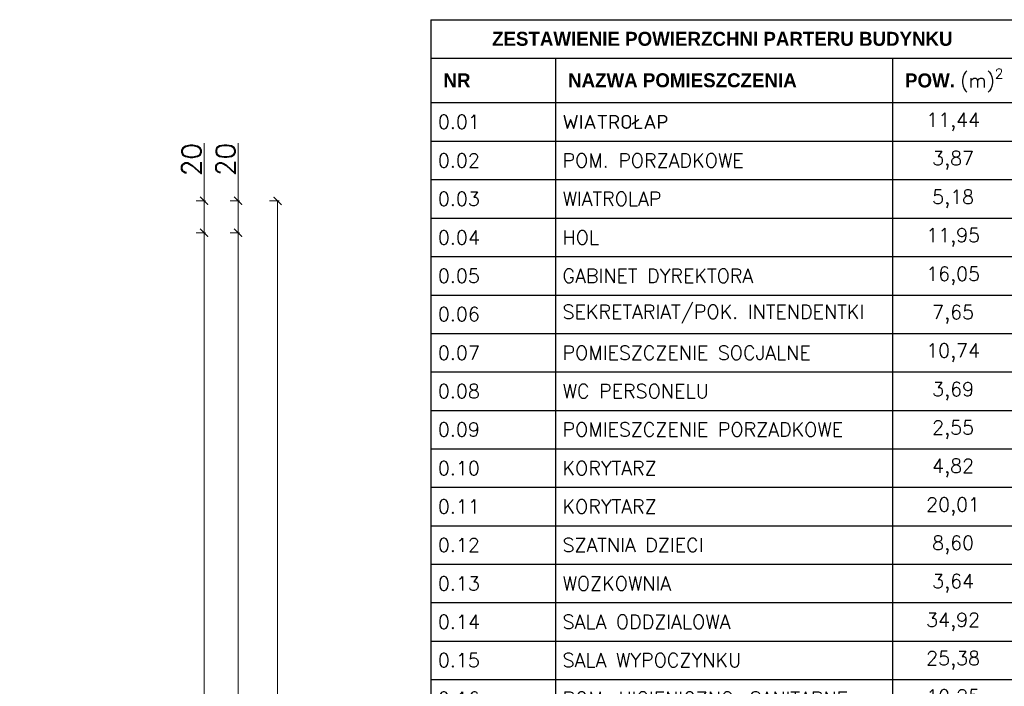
# Model space of a CAD drawing. Header units: millimetres. Extents: x -740 to 33545, y -26688 to 22494.
# Tile 219 of 256: x 11976 to 12592, y 11091 to 11508. Entities that reach past the tile are written whole.
import ezdxf

# ---------------------------------------------------------------- set-up
doc = ezdxf.new("R2010")
doc.units = ezdxf.units.MM
doc.header["$MEASUREMENT"] = 0
doc.layers.get('Defpoints').update_dxf_attribs({"color": 252})
doc.layers.add('D-opis', color=252, linetype='Continuous')
doc.layers.add('wymiarowanie', color=252, linetype='Continuous', lineweight=9)
doc.styles.add('styl2', font='simplex.shx')
doc.dimstyles.new('Skala 1-50', dxfattribs={"dimtxt": 12, "dimasz": 5, "dimexe": 1, "dimexo": 1, "dimgap": 1.5, "dimtad": 1, "dimdec": 1, "dimrnd": 0.5, "dimtxsty": 'styl2', "dimblk": 'ARCHTICK', "dimcen": 5, "dimadec": 0, "dimazin": 0, "dimtfac": 1, "dimtdec": 1, "dimtmove": 1, "dimatfit": 3, "dimldrblk": 'ARCHTICK', "dimfxl": 0, "dimlwd": -1, "dimlwe": -1, "dimarcsym": 0})

# ---------------------------------------------------------------- blocks, each defined once
blk = doc.blocks.new('*T942')
at = {"layer": 'D-opis', "color": 0, "linetype": 'ByBlock', "lineweight": -2}
for p, q in [((0, 0), (77.93, 0)), ((0, 0), (0, -24.03)), ((77.93, 0), (288.74, 0)), ((288.74, 0), (364.58, 0)), ((364.58, 0), (500, 0)), ((364.58, 0), (364.58, -24.03)), ((500, 0), (500, -24.03)), ((0, -24.03), (77.93, -24.03)), ((0, -24.03), (0, -51.89)), ((77.93, -24.03), (288.74, -24.03)), ((77.93, -24.03), (77.93, -51.89)), ((288.74, -24.03), (364.58, -24.03)), ((288.74, -24.03), (288.74, -51.89)), ((364.58, -24.03), (500, -24.03)), ((364.58, -24.03), (364.58, -51.89)), ((500, -24.03), (500, -51.89)), ((0, -51.89), (77.93, -51.89)), ((0, -51.89), (0, -75.96)), ((77.93, -51.89), (288.74, -51.89)), ((77.93, -51.89), (77.93, -75.96)), ((288.74, -51.89), (364.58, -51.89)), ((288.74, -51.89), (288.74, -75.96)), ((364.58, -51.89), (500, -51.89)), ((364.58, -51.89), (364.58, -75.96)), ((500, -51.89), (500, -75.96)), ((0, -75.96), (77.93, -75.96)), ((0, -75.96), (0, -100.03)), ((77.93, -75.96), (288.74, -75.96)), ((77.93, -75.96), (77.93, -100.03)), ((288.74, -75.96), (364.58, -75.96)), ((288.74, -75.96), (288.74, -100.03)), ((364.58, -75.96), (500, -75.96)), ((364.58, -75.96), (364.58, -100.03)), ((500, -75.96), (500, -100.03)), ((0, -100.03), (77.93, -100.03)), ((0, -100.03), (0, -124.1)), ((77.93, -100.03), (288.74, -100.03)), ((77.93, -100.03), (77.93, -124.1)), ((288.74, -100.03), (364.58, -100.03)), ((288.74, -100.03), (288.74, -124.1)), ((364.58, -100.03), (500, -100.03)), ((364.58, -100.03), (364.58, -124.1)), ((500, -100.03), (500, -124.1)), ((0, -124.1), (77.93, -124.1)), ((0, -124.1), (0, -148.18)), ((77.93, -124.1), (288.74, -124.1)), ((77.93, -124.1), (77.93, -148.18)), ((288.74, -124.1), (364.58, -124.1)), ((288.74, -124.1), (288.74, -148.18)), ((364.58, -124.1), (500, -124.1)), ((364.58, -124.1), (364.58, -148.18)), ((500, -124.1), (500, -148.18)), ((0, -148.18), (77.93, -148.18)), ((0, -148.18), (0, -172.21)), ((77.93, -148.18), (288.74, -148.18)), ((77.93, -148.18), (77.93, -172.21)), ((288.74, -148.18), (364.58, -148.18)), ((288.74, -148.18), (288.74, -172.21)), ((364.58, -148.18), (500, -148.18)), ((364.58, -148.18), (364.58, -172.21)), ((500, -148.18), (500, -172.21)), ((0, -172.21), (77.93, -172.21)), ((0, -172.21), (0, -196.32)), ((77.93, -172.21), (288.74, -172.21)), ((77.93, -172.21), (77.93, -196.32)), ((288.74, -172.21), (364.58, -172.21)), ((288.74, -172.21), (288.74, -196.32)), ((364.58, -172.21), (500, -172.21)), ((364.58, -172.21), (364.58, -196.32)), ((500, -172.21), (500, -196.32)), ((0, -196.32), (77.93, -196.32)), ((0, -196.32), (0, -220.35)), ((77.93, -196.32), (288.74, -196.32)), ((77.93, -196.32), (77.93, -220.35)), ((288.74, -196.32), (364.58, -196.32)), ((288.74, -196.32), (288.74, -220.35)), ((364.58, -196.32), (500, -196.32)), ((364.58, -196.32), (364.58, -220.35)), ((500, -196.32), (500, -220.35)), ((0, -220.35), (77.93, -220.35)), ((0, -220.35), (0, -244.38)), ((77.93, -220.35), (288.74, -220.35)), ((77.93, -220.35), (77.93, -244.38)), ((288.74, -220.35), (364.58, -220.35)), ((288.74, -220.35), (288.74, -244.38)), ((364.58, -220.35), (500, -220.35)), ((364.58, -220.35), (364.58, -244.38)), ((500, -220.35), (500, -244.38)), ((0, -244.38), (77.93, -244.38)), ((0, -244.38), (0, -268.41)), ((77.93, -244.38), (288.74, -244.38)), ((77.93, -244.38), (77.93, -268.41)), ((288.74, -244.38), (364.58, -244.38)), ((288.74, -244.38), (288.74, -268.41)), ((364.58, -244.38), (500, -244.38)), ((364.58, -244.38), (364.58, -268.41)), ((500, -244.38), (500, -268.41)), ((0, -268.41), (77.93, -268.41)), ((0, -268.41), (0, -292.44)), ((77.93, -268.41), (288.74, -268.41)), ((77.93, -268.41), (77.93, -292.44)), ((288.74, -268.41), (364.58, -268.41)), ((288.74, -268.41), (288.74, -292.44)), ((364.58, -268.41), (500, -268.41)), ((364.58, -268.41), (364.58, -292.44)), ((500, -268.41), (500, -292.44)), ((0, -292.44), (77.93, -292.44)), ((0, -292.44), (0, -316.55)), ((77.93, -292.44), (288.74, -292.44)), ((77.93, -292.44), (77.93, -316.55)), ((288.74, -292.44), (364.58, -292.44)), ((288.74, -292.44), (288.74, -316.55)), ((364.58, -292.44), (500, -292.44)), ((364.58, -292.44), (364.58, -316.55)), ((500, -292.44), (500, -316.55)), ((0, -316.55), (77.93, -316.55)), ((0, -316.55), (0, -340.58)), ((77.93, -316.55), (288.74, -316.55)), ((77.93, -316.55), (77.93, -340.58)), ((288.74, -316.55), (364.58, -316.55)), ((288.74, -316.55), (288.74, -340.58)), ((364.58, -316.55), (500, -316.55)), ((364.58, -316.55), (364.58, -340.58)), ((500, -316.55), (500, -340.58)), ((0, -340.58), (77.93, -340.58)), ((0, -340.58), (0, -364.61)), ((77.93, -340.58), (288.74, -340.58)), ((77.93, -340.58), (77.93, -364.61)), ((288.74, -340.58), (364.58, -340.58)), ((288.74, -340.58), (288.74, -364.61)), ((364.58, -340.58), (500, -340.58)), ((364.58, -340.58), (364.58, -364.61)), ((500, -340.58), (500, -364.61)), ((0, -364.61), (77.93, -364.61)), ((0, -364.61), (0, -388.64)), ((77.93, -364.61), (288.74, -364.61)), ((77.93, -364.61), (77.93, -388.64)), ((288.74, -364.61), (364.58, -364.61)), ((288.74, -364.61), (288.74, -388.64)), ((364.58, -364.61), (500, -364.61)), ((364.58, -364.61), (364.58, -388.64)), ((500, -364.61), (500, -388.64)), ((0, -388.64), (77.93, -388.64)), ((0, -388.64), (0, -412.67)), ((77.93, -388.64), (288.74, -388.64)), ((77.93, -388.64), (77.93, -412.67)), ((288.74, -388.64), (364.58, -388.64)), ((288.74, -388.64), (288.74, -412.67)), ((364.58, -388.64), (500, -388.64)), ((364.58, -388.64), (364.58, -412.67)), ((500, -388.64), (500, -412.67)), ((0, -412.67), (77.93, -412.67)), ((0, -412.67), (0, -436.7)), ((77.93, -412.67), (288.74, -412.67)), ((77.93, -412.67), (77.93, -436.7)), ((288.74, -412.67), (364.58, -412.67)), ((288.74, -412.67), (288.74, -436.7)), ((364.58, -412.67), (500, -412.67)), ((364.58, -412.67), (364.58, -436.7)), ((500, -412.67), (500, -436.7)), ((0, -436.7), (77.93, -436.7)), ((0, -436.7), (0, -460.74)), ((77.93, -436.7), (288.74, -436.7)), ((77.93, -436.7), (77.93, -460.74)), ((288.74, -436.7), (364.58, -436.7)), ((288.74, -436.7), (288.74, -460.74)), ((364.58, -436.7), (500, -436.7)), ((364.58, -436.7), (364.58, -460.74)), ((500, -436.7), (500, -460.74)), ((0, -460.74), (77.93, -460.74)), ((0, -460.74), (0, -484.77)), ((77.93, -460.74), (288.74, -460.74)), ((77.93, -460.74), (77.93, -484.77)), ((288.74, -460.74), (364.58, -460.74)), ((288.74, -460.74), (288.74, -484.77)), ((364.58, -460.74), (500, -460.74)), ((364.58, -460.74), (364.58, -484.77)), ((500, -460.74), (500, -484.77)), ((0, -484.77), (77.93, -484.77)), ((0, -484.77), (0, -508.8)), ((77.93, -484.77), (288.74, -484.77)), ((77.93, -484.77), (77.93, -508.8)), ((288.74, -484.77), (364.58, -484.77)), ((288.74, -484.77), (288.74, -508.8)), ((364.58, -484.77), (500, -484.77)), ((364.58, -484.77), (364.58, -508.8)), ((500, -484.77), (500, -508.8)), ((0, -508.8), (77.93, -508.8)), ((0, -508.8), (0, -533.67)), ((77.93, -508.8), (288.74, -508.8)), ((77.93, -508.8), (77.93, -533.67)), ((288.74, -508.8), (364.58, -508.8)), ((288.74, -508.8), (288.74, -533.67)), ((364.58, -508.8), (500, -508.8)), ((364.58, -508.8), (364.58, -533.67)), ((500, -508.8), (500, -533.67)), ((0, -533.67), (77.93, -533.67)), ((0, -533.67), (0, -557.71)), ((77.93, -533.67), (288.74, -533.67)), ((77.93, -533.67), (77.93, -557.71)), ((288.74, -533.67), (364.58, -533.67)), ((288.74, -533.67), (288.74, -557.71)), ((364.58, -533.67), (500, -533.67)), ((364.58, -533.67), (364.58, -557.71)), ((500, -533.67), (500, -557.71)), ((0, -557.71), (77.93, -557.71)), ((0, -557.71), (0, -581.74)), ((77.93, -557.71), (288.74, -557.71)), ((77.93, -557.71), (77.93, -581.74)), ((288.74, -557.71), (364.58, -557.71)), ((288.74, -557.71), (288.74, -581.74)), ((364.58, -557.71), (500, -557.71)), ((364.58, -557.71), (364.58, -581.74)), ((500, -557.71), (500, -581.74)), ((0, -581.74), (77.93, -581.74)), ((0, -581.74), (0, -605.77)), ((77.93, -581.74), (288.74, -581.74)), ((77.93, -581.74), (77.93, -605.77)), ((288.74, -581.74), (364.58, -581.74)), ((288.74, -581.74), (288.74, -605.77)), ((364.58, -581.74), (500, -581.74)), ((364.58, -581.74), (364.58, -605.77)), ((500, -581.74), (500, -605.77)), ((0, -605.77), (77.93, -605.77)), ((0, -605.77), (0, -629.8)), ((77.93, -605.77), (288.74, -605.77)), ((77.93, -605.77), (77.93, -629.8)), ((288.74, -605.77), (364.58, -605.77)), ((288.74, -605.77), (288.74, -629.8)), ((364.58, -605.77), (500, -605.77)), ((364.58, -605.77), (364.58, -629.8)), ((500, -605.77), (500, -629.8)), ((0, -629.8), (77.93, -629.8)), ((0, -629.8), (0, -653.83)), ((77.93, -629.8), (288.74, -629.8)), ((77.93, -629.8), (77.93, -653.83)), ((288.74, -629.8), (364.58, -629.8)), ((288.74, -629.8), (288.74, -653.83)), ((364.58, -629.8), (500, -629.8)), ((364.58, -629.8), (364.58, -653.83)), ((500, -629.8), (500, -653.83)), ((0, -653.83), (77.93, -653.83)), ((0, -653.83), (0, -678.91)), ((77.93, -653.83), (288.74, -653.83)), ((77.93, -653.83), (77.93, -678.91)), ((288.74, -653.83), (364.58, -653.83)), ((288.74, -653.83), (288.74, -678.91)), ((364.58, -653.83), (500, -653.83)), ((364.58, -653.83), (364.58, -678.91)), ((500, -653.83), (500, -678.91)), ((0, -678.91), (77.93, -678.91)), ((0, -678.91), (0, -703.99)), ((77.93, -678.91), (288.74, -678.91)), ((77.93, -678.91), (77.93, -703.99)), ((288.74, -678.91), (364.58, -678.91)), ((288.74, -678.91), (288.74, -703.99)), ((364.58, -678.91), (500, -678.91)), ((364.58, -678.91), (364.58, -703.99)), ((500, -678.91), (500, -703.99)), ((0, -703.99), (77.93, -703.99)), ((0, -703.99), (0, -728.09)), ((77.93, -703.99), (288.74, -703.99)), ((77.93, -703.99), (77.93, -728.09)), ((288.74, -703.99), (364.58, -703.99)), ((288.74, -703.99), (288.74, -728.09)), ((364.58, -703.99), (500, -703.99)), ((364.58, -703.99), (364.58, -728.09)), ((500, -703.99), (500, -728.09)), ((0, -728.09), (77.93, -728.09)), ((0, -728.09), (0, -752.2)), ((77.93, -728.09), (288.74, -728.09)), ((77.93, -728.09), (77.93, -752.2)), ((288.74, -728.09), (364.58, -728.09)), ((288.74, -728.09), (288.74, -752.2)), ((364.58, -728.09), (500, -728.09)), ((364.58, -728.09), (364.58, -752.2)), ((500, -728.09), (500, -752.2)), ((0, -752.2), (77.93, -752.2)), ((0, -752.2), (0, -776.23)), ((77.93, -752.2), (288.74, -752.2)), ((77.93, -752.2), (77.93, -776.23)), ((288.74, -752.2), (364.58, -752.2)), ((288.74, -752.2), (288.74, -776.23)), ((364.58, -752.2), (500, -752.2)), ((364.58, -752.2), (364.58, -776.23)), ((500, -752.2), (500, -776.23)), ((0, -776.23), (77.93, -776.23)), ((0, -776.23), (0, -800.26)), ((77.93, -776.23), (288.74, -776.23)), ((77.93, -776.23), (77.93, -800.26)), ((288.74, -776.23), (364.58, -776.23)), ((288.74, -776.23), (288.74, -800.26)), ((364.58, -776.23), (500, -776.23)), ((364.58, -776.23), (364.58, -800.26)), ((500, -776.23), (500, -800.26)), ((0, -800.26), (77.93, -800.26)), ((0, -800.26), (0, -824.3)), ((77.93, -800.26), (288.74, -800.26)), ((77.93, -800.26), (77.93, -824.3)), ((288.74, -800.26), (364.58, -800.26)), ((288.74, -800.26), (288.74, -824.3)), ((364.58, -800.26), (500, -800.26)), ((364.58, -800.26), (364.58, -824.3)), ((500, -800.26), (500, -824.3)), ((0, -824.3), (77.93, -824.3)), ((0, -824.3), (0, -863.98)), ((77.93, -824.3), (288.74, -824.3)), ((77.93, -824.3), (77.93, -863.98)), ((288.74, -824.3), (364.58, -824.3)), ((288.74, -824.3), (288.74, -863.98)), ((364.58, -824.3), (500, -824.3)), ((364.58, -824.3), (364.58, -863.98)), ((500, -824.3), (500, -863.98)), ((0, -863.98), (77.93, -863.98)), ((0, -863.98), (0, -888.01)), ((77.93, -863.98), (288.74, -863.98)), ((77.93, -863.98), (77.93, -888.01)), ((288.74, -863.98), (364.58, -863.98)), ((288.74, -863.98), (288.74, -888.01)), ((364.58, -863.98), (500, -863.98)), ((364.58, -863.98), (364.58, -888.01)), ((500, -863.98), (500, -888.01)), ((0, -888.01), (77.93, -888.01)), ((0, -888.01), (0, -912.04)), ((77.93, -888.01), (288.74, -888.01)), ((77.93, -888.01), (77.93, -912.04)), ((288.74, -888.01), (364.58, -888.01)), ((288.74, -888.01), (288.74, -912.04)), ((364.58, -888.01), (500, -888.01)), ((364.58, -888.01), (364.58, -912.04)), ((500, -888.01), (500, -912.04)), ((0, -912.04), (77.93, -912.04)), ((0, -912.04), (0, -950.92)), ((77.93, -912.04), (288.74, -912.04)), ((77.93, -912.04), (77.93, -950.92)), ((288.74, -912.04), (364.58, -912.04)), ((288.74, -912.04), (288.74, -950.92)), ((364.58, -912.04), (500, -912.04)), ((364.58, -912.04), (364.58, -950.92)), ((500, -912.04), (500, -950.92)), ((0, -950.92), (77.93, -950.92)), ((77.93, -950.92), (288.74, -950.92)), ((288.74, -950.92), (364.58, -950.92)), ((364.58, -950.92), (500, -950.92))]:
    blk.add_line(p, q, dxfattribs=at)
at = {"layer": 'D-opis', "color": 0, "style": 'styl2'}
for s, insert, char_height, width, attachment_point in [('{\\fCentury Gothic|b1|i0|c238|p34;ZESTAWIENIE POWIERZCHNI PARTERU BUDYNKU}', (182.29, -12.02), 8.7533, 345.1179, 5), ('\\A1;{\\fCentury Gothic|b1|i0|c238|p34;POW. }(m){\\H0.7x;\\S2^ ;}', (296.59, -37.96), 8.7533, 60.1364, 4), ('WYKONCZENIE PODLOGI', (372.43, -37.96), 8, 119.7184, 4), ('{\\fCentury Gothic|b1|i0|c238|p34;NR}', (7.85, -37.96), 8.7533, 62.2316, 4), ('{\\fCentury Gothic|b1|i0|c238|p34;NAZWA POMIESZCZENIA}', (85.78, -37.96), 8.7533, 195.1054, 4), ('0.01', (4.39, -63.93), 8.753, 69.1621, 4), ('WIATROŁAP', (82.32, -63.93), 8.753, 202.0359, 4), ('11,44', (326.66, -63.93), 8.753, 67.0669, 5), ('płytki gresowe', (432.29, -63.93), 7.878, 126.6489, 5), ('0.02', (4.39, -88), 8.753, 69.1621, 4), ('POM. PORZADKOWE', (82.32, -88), 8.7533, 202.0359, 4), ('3,87', (326.66, -88), 8.753, 67.0669, 5), ('płytki gresowe', (432.29, -88), 7.878, 126.6489, 5), ('0.03', (4.39, -112.07), 8.753, 69.1621, 4), ('WIATROLAP', (82.32, -112.07), 8.753, 202.0359, 4), ('5,18', (326.66, -112.07), 8.753, 67.0669, 5), ('płytki gresowe', (432.29, -112.07), 7.878, 126.6489, 5), ('0.04', (4.39, -136.14), 8.753, 69.1621, 4), ('HOL', (82.32, -136.14), 8.753, 202.0359, 4), ('11,95', (326.66, -136.14), 8.753, 67.0669, 5), ('płytki gresowe', (432.29, -136.14), 7.878, 126.6489, 5), ('płytki gresowe', (432.29, -160.19), 7.878, 126.6489, 5), ('0.05', (4.39, -160.19), 8.753, 69.1621, 4), ('GABINET DYREKTORA', (82.32, -160.19), 8.7533, 202.0359, 4), ('16,05', (326.66, -160.19), 8.753, 67.0669, 5), ('0.06', (4.39, -184.26), 8.753, 69.1621, 4), ('SEKRETARIAT/POK. INTENDENTKI', (82.32, -184.26), 8.7533, 202.0359, 4), ('7,65', (326.66, -184.26), 8.753, 67.0669, 5), ('płytki gresowe', (432.29, -184.26), 7.878, 126.6489, 5), ('0.07', (4.39, -208.33), 8.753, 69.1621, 4), ('POMIESZCZENIE SOCJALNE', (82.32, -208.33), 8.7533, 202.0359, 4), ('10,74', (326.66, -208.33), 8.753, 67.0669, 5), ('płytki gresowe', (432.29, -208.33), 7.878, 126.6489, 5), ('0.08', (4.39, -232.36), 8.753, 69.1621, 4), ('WC PERSONELU', (82.32, -232.36), 8.7533, 202.0359, 4), ('3,69', (326.66, -232.36), 8.753, 67.0669, 5), ('płytki gresowe', (432.29, -232.36), 7.878, 126.6489, 5), ('0.09', (4.39, -256.39), 8.753, 69.1621, 4), ('POMIESZCZENIE PORZADKOWE', (82.32, -256.39), 8.7533, 202.0359, 4), ('2,55', (326.66, -256.39), 8.753, 67.0669, 5), ('płytki gresowe', (432.29, -256.39), 7.878, 126.6489, 5), ('0.10', (4.39, -280.42), 8.753, 69.1621, 4), ('KORYTARZ', (82.32, -280.42), 8.753, 202.0359, 4), ('4,82', (326.66, -280.42), 8.753, 67.0669, 5), ('płytki gresowe', (432.29, -280.42), 7.878, 126.6489, 5), ('0.11', (4.39, -304.49), 8.753, 69.1621, 4), ('KORYTARZ', (82.32, -304.49), 8.753, 202.0359, 4), ('20,01', (326.66, -304.49), 8.753, 67.0669, 5), ('płytki gresowe', (432.29, -304.49), 7.878, 126.6489, 5), ('0.12', (4.39, -328.56), 8.753, 69.1621, 4), ('SZATNIA DZIECI', (82.32, -328.56), 8.7533, 202.0359, 4), ('8,60', (326.66, -328.56), 8.753, 67.0669, 5), ('płytki gresowe', (432.29, -328.56), 7.878, 126.6489, 5), ('0.13', (4.39, -352.59), 8.753, 69.1621, 4), ('WOZKOWNIA', (82.32, -352.59), 8.753, 202.0359, 4), ('3,64', (326.66, -352.59), 8.753, 67.0669, 5), ('płytki gresowe', (432.29, -352.59), 7.878, 126.6489, 5), ('0.14', (4.39, -376.63), 8.753, 69.1621, 4), ('SALA ODDZIALOWA', (82.32, -376.63), 8.7533, 202.0359, 4), ('34,92', (326.66, -376.63), 8.753, 67.0669, 5), ('wykładzina PCV', (432.29, -376.63), 7.7108, 126.6489, 5), ('0.15', (4.39, -400.66), 8.753, 69.1621, 4), ('SALA WYPOCZYNKU', (82.32, -400.66), 8.7533, 202.0359, 4), ('25,38', (326.66, -400.66), 8.753, 67.0669, 5), ('wykładzina PCV', (432.29, -400.66), 7.7108, 126.6489, 5), ('płytki gresowe', (432.29, -424.69), 7.878, 126.6489, 5), ('0.16', (4.39, -424.69), 8.753, 69.1621, 4), ('POM. HIGIENICZNO-SANITARNE', (82.32, -424.69), 8.7533, 202.0359, 4), ('10,25', (326.66, -424.69), 8.753, 67.0669, 5), ('0.17', (4.39, -448.72), 8.753, 69.1621, 4), ('SALA ODDZIALOWA', (82.32, -448.72), 8.7533, 202.0359, 4), ('35,61', (326.66, -448.72), 8.753, 67.0669, 5), ('wykładzina PCV', (432.29, -448.72), 7.7108, 126.6489, 5), ('0.18', (4.39, -472.75), 8.753, 69.1621, 4), ('SALA WYPOCZYNKU', (82.32, -472.75), 8.7533, 202.0359, 4), ('25,38', (326.66, -472.75), 8.753, 67.0669, 5), ('wykładzina PCV', (432.29, -472.75), 7.7108, 126.6489, 5), ('0.19', (4.39, -496.78), 8.753, 69.1621, 4), ('POM. HIGIENICZNO-SANITARNE', (82.32, -496.78), 8.7533, 202.0359, 4), ('10,68', (326.66, -496.78), 8.753, 67.0669, 5), ('płytki gresowe', (432.29, -496.78), 7.878, 126.6489, 5), ('TOALETA DLA OSOB NIEPELNOSPRWNYCH', (82.32, -521.24), 8.7533, 202.0359, 4), ('0.20', (4.39, -521.24), 8.753, 69.1621, 4), ('4,87', (326.66, -521.24), 8.753, 67.0669, 5), ('płytki gresowe', (432.29, -521.24), 7.878, 126.6489, 5), ('0.21', (4.39, -545.69), 8.753, 69.1621, 4), ('ROZDZIELNIA ELEKTRYCZNA', (82.32, -545.69), 8.7533, 202.0359, 4), ('3,68', (326.66, -545.69), 8.753, 67.0669, 5), ('płytki gresowe', (432.29, -545.69), 7.878, 126.6489, 5), ('0.22', (4.39, -569.72), 8.753, 69.1621, 4), ('WIATROLAP', (82.32, -569.72), 8.753, 202.0359, 4), ('3,37', (326.66, -569.72), 8.753, 67.0669, 5), ('płytki gresowe', (432.29, -569.72), 7.878, 126.6489, 5), ('0.23', (4.39, -593.75), 8.753, 69.1621, 4), ('POM. NA ODPADY', (82.32, -593.75), 8.7533, 202.0359, 4), ('1,28', (326.66, -593.75), 8.753, 67.0669, 5), ('płytki gresowe', (432.29, -593.75), 7.878, 126.6489, 5), ('0.24', (4.39, -617.78), 8.753, 69.1621, 4), ('POM. TECHNICZNE/ROZDZIELNIA', (82.32, -617.78), 8.7533, 202.0359, 4), ('6,12', (326.66, -617.78), 8.753, 67.0669, 5), ('płytki gresowe', (432.29, -617.78), 7.878, 126.6489, 5), ('0.25', (4.39, -641.82), 8.753, 69.1621, 4), ('KORYTARZ', (82.32, -641.82), 8.753, 202.0359, 4), ('7,23', (326.66, -641.82), 8.753, 67.0669, 5), ('płytki gresowe', (432.29, -641.82), 7.878, 126.6489, 5), ('0.26', (4.39, -666.37), 8.753, 69.1621, 4), ('MAG. SUCHYCH PRODUKTOW', (82.32, -666.37), 8.7533, 202.0359, 4), ('2,43', (326.66, -666.37), 8.753, 67.0669, 5), ('płytki gresowe', (432.29, -666.37), 7.878, 126.6489, 5), ('WSTEPNA OBROBKA WARZYW/ MAG. JAJ ZE STANOWISKIEM DO DEZYNFEKCJI', (82.32, -691.45), 7.0026, 202.0359, 4), ('0.27', (4.39, -691.45), 8.753, 69.1621, 4), ('4,96', (326.66, -691.45), 8.753, 67.0669, 5), ('płytki gresowe', (432.29, -691.45), 7.878, 126.6489, 5), ('0.28', (4.39, -716.04), 8.753, 69.1621, 4), ('POM. PORZADKOWE', (82.32, -716.04), 8.7533, 202.0359, 4), ('2,37', (326.66, -716.04), 8.753, 67.0669, 5), ('płytki gresowe', (432.29, -716.04), 7.878, 126.6489, 5), ('0.29', (4.39, -740.15), 8.753, 69.1621, 4), ('POM. SOCJALNE', (82.32, -740.15), 8.7533, 202.0359, 4), ('7,06', (326.66, -740.15), 8.753, 67.0669, 5), ('płytki gresowe', (432.29, -740.15), 7.878, 126.6489, 5), ('0.30', (4.39, -764.22), 8.753, 69.1621, 4), ('WC PERSONELU', (82.32, -764.22), 8.7533, 202.0359, 4), ('3,28', (326.66, -764.22), 8.753, 67.0669, 5), ('płytki gresowe', (432.29, -764.22), 7.878, 126.6489, 5), ('płytki gresowe', (432.29, -788.25), 7.878, 126.6489, 5), ('0.31', (4.39, -788.25), 8.753, 69.1621, 4), ('MAG. CHLODNICZY', (82.32, -788.25), 8.7533, 202.0359, 4), ('3,11', (326.66, -788.25), 8.753, 67.0669, 5), ('0.32', (4.39, -812.28), 8.753, 69.1621, 4), ('KUCHNIA', (82.32, -812.28), 8.753, 202.0359, 4), ('18,24', (326.66, -812.28), 8.753, 67.0669, 5), ('płytki gresowe', (432.29, -812.28), 7.878, 126.6489, 5), ('STREFA EKSPEDYCJI ZE STANOWISKIEM PRZYGOTOWANIA MEISZANEK MLECZNYCH', (82.32, -844.14), 8.7533, 202.0359, 4), ('płytki gresowe', (432.29, -844.14), 7.878, 126.6489, 5), ('0.33', (4.39, -844.14), 8.753, 69.1621, 4), ('6,94', (326.66, -844.14), 8.753, 67.0669, 5), ('0.34', (4.39, -875.99), 8.753, 69.1621, 4), ('ZMYWALNIA', (82.32, -875.99), 8.753, 202.0359, 4), ('8,74', (326.66, -875.99), 8.753, 67.0669, 5), ('płytki gresowe', (432.29, -875.99), 7.878, 126.6489, 5), ('K1', (4.39, -900.03), 8.753, 69.1621, 4), ('KLATKA SCHODOWA', (82.32, -900.03), 8.7533, 202.0359, 4), ('3,85', (326.66, -900.03), 8.753, 67.0669, 5), ('płytki gresowe', (432.29, -900.03), 7.878, 126.6489, 5), ('{\\fCentury Gothic|b1|i0|c238|p34;SUMA WSZYSTKICH POWIERZCHNI}', (85.78, -931.48), 8.7533, 195.1054, 4), ('339,94', (326.66, -931.48), 8.753, 67.0669, 5)]:
    blk.add_mtext(s, dxfattribs=dict(at, insert=insert, char_height=char_height, width=width, attachment_point=attachment_point))
blk = doc.blocks.new('_ArchTick')
at = {"color": 0, "linetype": 'ByBlock', "const_width": 0.15}
blk.add_lwpolyline([(-0.5, -0.5), (0.5, 0.5)], dxfattribs=at)
blk = doc.blocks.new('*D2124')
at = {"layer": 'Defpoints', "color": 0}
for p in [(11964.79, 11394.5), (11961.91, 11374.5), (12091.4, 11374.5)]:
    blk.add_point(p, dxfattribs=at)
at = {"layer": 'wymiarowanie', "color": 0}
for p, q in [((12091.4, 11394.5), (12091.4, 11430.49)), ((12086.4, 11394.5), (12092.4, 11394.5)), ((12091.4, 11394.5), (12091.4, 11374.5)), ((12086.4, 11374.5), (12092.4, 11374.5))]:
    blk.add_line(p, q, dxfattribs=at)
at = {"layer": 'wymiarowanie', "color": 0, "xscale": 5, "yscale": 5, "zscale": 5}
for p, rotation in [((12091.4, 11394.5), 90), ((12091.4, 11374.5), 270)]:
    blk.add_blockref('_ArchTick', p, dxfattribs=dict(at, rotation=rotation))
at = {"layer": 'wymiarowanie', "color": 0, "insert": (12083.6, 11420.26), "char_height": 12, "attachment_point": 5, "rotation": 90, "style": 'styl2'}
blk.add_mtext('20', dxfattribs=at)
blk = doc.blocks.new('*D2125')
at = {"layer": 'Defpoints', "color": 0}
for p in [(11961.91, 11374.5), (11907.33, 10695.69), (12091.4, 10695.69)]:
    blk.add_point(p, dxfattribs=at)
at = {"layer": 'wymiarowanie', "color": 0}
for p, q in [((12086.4, 11374.5), (12092.4, 11374.5)), ((12091.4, 11374.5), (12091.4, 10695.69)), ((12086.4, 10695.69), (12092.4, 10695.69))]:
    blk.add_line(p, q, dxfattribs=at)
at = {"layer": 'wymiarowanie', "color": 0, "xscale": 5, "yscale": 5, "zscale": 5}
for p, rotation in [((12091.4, 11374.5), 90), ((12091.4, 10695.69), 270)]:
    blk.add_blockref('_ArchTick', p, dxfattribs=dict(at, rotation=rotation))
at = {"layer": 'wymiarowanie', "color": 0, "insert": (12083.6, 11035.09), "char_height": 12, "attachment_point": 5, "rotation": 90, "style": 'styl2'}
blk.add_mtext('679', dxfattribs=at)
blk = doc.blocks.new('*D2132')
at = {"layer": 'Defpoints', "color": 0}
for p in [(12086.4, 11394.5), (12086.4, 11374.5), (12112.69, 11374.5)]:
    blk.add_point(p, dxfattribs=at)
at = {"layer": 'wymiarowanie', "color": 0}
for p, q in [((12112.69, 11394.5), (12112.69, 11430.59)), ((12107.69, 11394.5), (12113.69, 11394.5)), ((12112.69, 11394.5), (12112.69, 11374.5)), ((12107.69, 11374.5), (12113.69, 11374.5))]:
    blk.add_line(p, q, dxfattribs=at)
at = {"layer": 'wymiarowanie', "color": 0, "xscale": 5, "yscale": 5, "zscale": 5}
for p, rotation in [((12112.69, 11394.5), 90), ((12112.69, 11374.5), 270)]:
    blk.add_blockref('_ArchTick', p, dxfattribs=dict(at, rotation=rotation))
at = {"layer": 'wymiarowanie', "color": 0, "insert": (12104.89, 11420.36), "char_height": 12, "attachment_point": 5, "rotation": 90, "style": 'styl2'}
blk.add_mtext('20', dxfattribs=at)
blk = doc.blocks.new('*D2133')
at = {"layer": 'Defpoints', "color": 0}
for p in [(12086.4, 11374.5), (12086.4, 9739.58), (12112.69, 9739.58)]:
    blk.add_point(p, dxfattribs=at)
at = {"layer": 'wymiarowanie', "color": 0}
for p, q in [((12107.69, 11374.5), (12113.69, 11374.5)), ((12112.69, 11374.5), (12112.69, 9739.58)), ((12107.69, 9739.58), (12113.69, 9739.58))]:
    blk.add_line(p, q, dxfattribs=at)
at = {"layer": 'wymiarowanie', "color": 0, "xscale": 5, "yscale": 5, "zscale": 5}
for p, rotation in [((12112.69, 11374.5), 90), ((12112.69, 9739.58), 270)]:
    blk.add_blockref('_ArchTick', p, dxfattribs=dict(at, rotation=rotation))
at = {"layer": 'wymiarowanie', "color": 0, "insert": (12104.89, 10557.04), "char_height": 12, "attachment_point": 5, "rotation": 90, "style": 'styl2'}
blk.add_mtext('1635', dxfattribs=at)
blk = doc.blocks.new('*D2135')
at = {"layer": 'Defpoints', "color": 0}
for p in [(12107.69, 11394.5), (12137.4, 11394.5), (12107.69, 9719.58)]:
    blk.add_point(p, dxfattribs=at)
at = {"layer": 'wymiarowanie', "color": 0}
for p, q in [((12132.4, 11394.5), (12138.4, 11394.5)), ((12137.4, 9719.58), (12137.4, 11394.5)), ((12132.4, 9719.58), (12138.4, 9719.58))]:
    blk.add_line(p, q, dxfattribs=at)
at = {"layer": 'wymiarowanie', "color": 0, "xscale": 5, "yscale": 5, "zscale": 5}
for p, rotation in [((12137.4, 11394.5), 90), ((12137.4, 9719.58), 270)]:
    blk.add_blockref('_ArchTick', p, dxfattribs=dict(at, rotation=rotation))
at = {"layer": 'wymiarowanie', "color": 0, "insert": (12129.6, 10557.04), "char_height": 12, "attachment_point": 5, "rotation": 90, "style": 'styl2'}
blk.add_mtext('1675', dxfattribs=at)

msp = doc.modelspace()

# ---------------------------------------------------------------- block references
msp.add_blockref('*T942', (12233.34, 11507.77))

# ---------------------------------------------------------------- dimensions: what is measured, and where the dimension line sits
at = {"layer": 'wymiarowanie'}
for base, p1, p2, picture, middle in [((12091.4, 11374.5), (11964.79, 11394.5), (11961.91, 11374.5), '*D2124', (12089.19, 11420.26)), ((12112.69, 11374.5), (12086.4, 11394.5), (12086.4, 11374.5), '*D2132', (12113.32, 11420.36))]:
    dim = msp.add_linear_dim(base=base, p1=p1, p2=p2, angle=90, dimstyle='Skala 1-50', dxfattribs=at)
    dim.commit()
    dim.dimension.update_dxf_attribs({"geometry": picture, "text_midpoint": middle, "dimtype": 160})
for base, p1, p2, picture, middle in [((12137.4, 11394.5), (12107.69, 9719.58), (12107.69, 11394.5), '*D2135', (12129.6, 10557.04)), ((12091.4, 10695.69), (11961.91, 11374.5), (11907.33, 10695.69), '*D2125', (12083.6, 11035.09)), ((12112.69, 9739.58), (12086.4, 11374.5), (12086.4, 9739.58), '*D2133', (12104.89, 10557.04))]:
    dim = msp.add_linear_dim(base=base, p1=p1, p2=p2, angle=90, dimstyle='Skala 1-50', dxfattribs=at)
    dim.commit()
    dim.dimension.update_dxf_attribs({"geometry": picture, "text_midpoint": middle})

doc.saveas('drawing.dxf')
